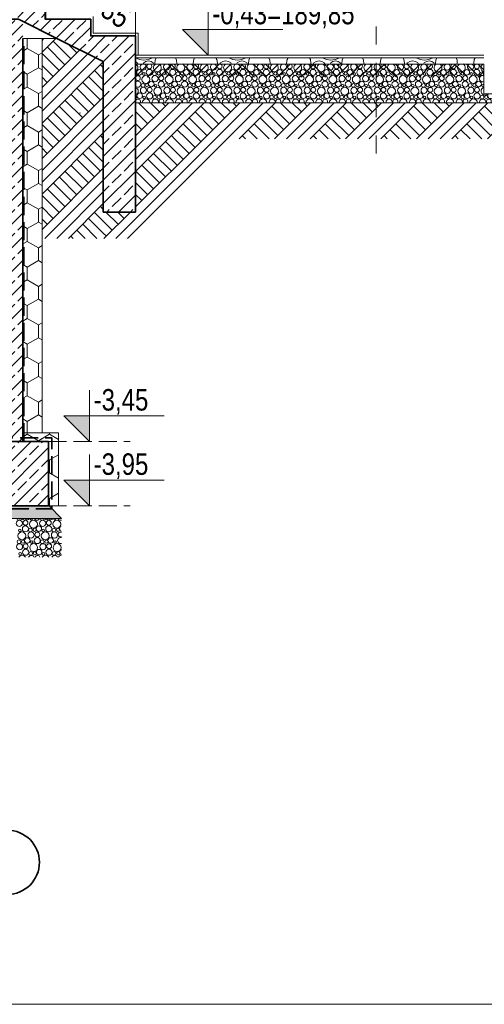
# Model space of a CAD drawing. Header units: millimetres. Extents: x -105953 to -79253, y 14617 to 35617.
# Tile 17 of 48: x -91770 to -88157, y 14617 to 22274. Entities that reach past the tile are written whole.
import ezdxf

# ---------------------------------------------------------------- set-up
doc = ezdxf.new("R2010")
doc.units = ezdxf.units.MM
doc.header["$MEASUREMENT"] = 0
doc.linetypes.add('Krawędzie ukryte', pattern=[195.611112, 141.111112, -54.5])
doc.linetypes.add('Przerywana', pattern=[282.222223, 141.111112, -141.111112])
for name, color, linetype, lineweight in [('Nowe_0_Nr_pióra__21', 7, 'Continuous', 20), ('Nowe_Konstrukcja - Stropy_Nr_pióra__21', 7, 'Continuous', 20), ('Nowe_Konstrukcja - Stropy_Nr_pióra__3', 7, 'Continuous', 13), ('Nowe_Konstrukcja - Stropy_Nr_pióra__4', 8, 'Continuous', 13), ('Nowe_Konstrukcja - Stropy_Nr_pióra__41', 7, 'Continuous', 13), ('Nowe_Konstrukcja - Stropy_Nr_pióra__7', 7, 'Continuous', 35), ('Nowe_Konstrukcja - Ściany zew_Nr_pióra__2', 8, 'Continuous', 15), ('Nowe_Konstrukcja - Ściany zew_Nr_pióra__21', 7, 'Continuous', 20), ('Nowe_Konstrukcja - Ściany zew_Nr_pióra__3', 7, 'Continuous', 13), ('Nowe_Konstrukcja - Ściany zew_Nr_pióra__41', 7, 'Continuous', 13), ('Nowe_Konstrukcja - Ściany zew_Nr_pióra__7', 7, 'Continuous', 35), ('Nowe_Osie_Nr_pióra__7', 7, 'Continuous', 35), ('Nowe_Tabelka_Nr_pióra__3', 7, 'Continuous', 13), ('Nowe_zagospodarowanie_Nr_pióra__21', 7, 'Continuous', 20)]:
    doc.layers.add(name, color=color, linetype=linetype, lineweight=lineweight)
for name, color, linetype, lineweight, true_color in [('Nowe_Konstrukcja - Stropy_Nr_pióra__62', 7, 'Continuous', 18, 0xaaaaaa), ('Nowe_Konstrukcja - Ściany zew_Nr_pióra__23', 7, 'Continuous', 13, 0x858585), ('Nowe_Konstrukcja - Ściany zew_Nr_pióra__87', 7, 'Continuous', 13, 0x6a6a6a)]:
    doc.layers.add(name, color=color, linetype=linetype, lineweight=lineweight, true_color=true_color)
doc.styles.add('STYL_AUTOMATYCZNY_2', font='arial.ttf', dxfattribs={"width": 0.8})
pattern_1 = [(90, (0, 0), (-173.20508, 0), [100, -200]), (90, (-86.6, 150), (-173.20508, 0), [100, -200]), (150, (-4e-14, 100), (86.60254, 150), [100, -200]), (150, (-173.2, 100), (86.60254, 150), [100, -200]), (210, (0, 0), (-86.60254, 150), [100, -200]), (210, (-173.2, -7e-14), (-86.60254, 150), [100, -200])]
pattern_2 = [(45, (0, 0), (-137.8858, 137.8858), []), (45, (-45.96, 45.96), (-275.7716, 275.7716), []), (45, (-91.92, 91.92), (-275.7716, 275.7716), []), (135, (-137.886, 137.886), (45.96194, 45.96194), [195, -195])]
pattern_3 = [(45, (0, 0), (-91.92388, 91.92388), []), (45, (-45.96, 45.96), (-91.92388, 91.92388), [97.5, -32.5])]

# ---------------------------------------------------------------- blocks, each defined once
blk = doc.blocks.new('*X4')
at = {"layer": 'Nowe_Konstrukcja - Ściany zew_Nr_pióra__23', "color": 252, "linetype": 'Continuous', "lineweight": 13, "true_color": 0x858585}
for p, q in [((-90869.3, 21977.5), (-90839, 21963.6)), ((-90770, 21963.6), (-90738.7, 21977.9)), ((-90709, 21977.9), (-90716.8, 21960.2)), ((-90551.8, 21960.2), (-90559.6, 21977.9)), ((-90410.3, 21977.9), (-90417.3, 21964.2)), ((-90237.3, 21964.2), (-90244.4, 21977.9)), ((-90142.9, 21977.9), (-90111.6, 21963.6)), ((-90042.6, 21963.6), (-90011.3, 21977.9)), ((-89981.6, 21977.9), (-89989.4, 21960.2)), ((-89824.4, 21960.2), (-89832.2, 21977.9)), ((-89682.9, 21977.9), (-89689.9, 21964.2)), ((-89509.9, 21964.2), (-89516.9, 21977.9)), ((-89415.5, 21977.9), (-89384.1, 21963.6)), ((-89315.2, 21963.6), (-89283.9, 21977.9)), ((-89254.2, 21977.9), (-89262, 21960.2)), ((-89097, 21960.2), (-89104.8, 21977.9)), ((-88955.5, 21977.9), (-88962.5, 21964.2)), ((-88782.5, 21964.2), (-88789.5, 21977.9)), ((-88688, 21977.9), (-88656.7, 21963.6)), ((-88587.8, 21963.6), (-88556.4, 21977.9)), ((-88526.7, 21977.9), (-88534.5, 21960.2)), ((-88369.5, 21960.2), (-88377.3, 21977.9)), ((-88228.1, 21977.9), (-88235.1, 21964.2)), ((-90856.3, 21937.2), (-90869.3, 21945.9)), ((-90850.1, 21927.9), (-90856.3, 21937.2)), ((-90839, 21963.6), (-90804.5, 21958.7)), ((-90806.3, 21937.4), (-90811.7, 21927.9)), ((-90789.4, 21949.6), (-90806.3, 21937.4)), ((-90804.5, 21958.7), (-90770, 21963.6)), ((-90769, 21954), (-90789.4, 21949.6)), ((-90748.6, 21949.6), (-90769, 21954)), ((-90731.8, 21937.4), (-90748.6, 21949.6)), ((-90726.3, 21927.9), (-90731.8, 21937.4)), ((-90716.8, 21960.2), (-90719.1, 21932.2)), ((-90719.1, 21932.2), (-90718, 21927.9)), ((-90549.5, 21932.2), (-90551.8, 21960.2)), ((-90550.6, 21927.9), (-90549.5, 21932.2)), ((-90499.5, 21929.8), (-90507, 21927.9)), ((-90492.1, 21927.9), (-90499.5, 21929.8)), ((-90417.3, 21964.2), (-90421.9, 21934.9)), ((-90421.9, 21934.9), (-90420.8, 21927.9)), ((-90232.7, 21934.9), (-90237.3, 21964.2)), ((-90233.8, 21927.9), (-90232.7, 21934.9)), ((-90209.7, 21937.2), (-90215.9, 21927.9)), ((-90191.1, 21949.5), (-90209.7, 21937.2)), ((-90169.3, 21953.9), (-90191.1, 21949.5)), ((-90147.4, 21949.5), (-90169.3, 21953.9)), ((-90128.8, 21937.2), (-90147.4, 21949.5)), ((-90122.7, 21927.9), (-90128.8, 21937.2)), ((-90111.6, 21963.6), (-90077.1, 21958.7)), ((-90078.9, 21937.4), (-90084.3, 21927.9)), ((-90062, 21949.6), (-90078.9, 21937.4)), ((-90077.1, 21958.7), (-90042.6, 21963.6)), ((-90041.6, 21954), (-90062, 21949.6)), ((-90021.2, 21949.6), (-90041.6, 21954)), ((-90004.3, 21937.4), (-90021.2, 21949.6)), ((-89998.9, 21927.9), (-90004.3, 21937.4)), ((-89989.4, 21960.2), (-89991.7, 21932.2)), ((-89991.7, 21932.2), (-89990.6, 21927.9)), ((-89822.1, 21932.2), (-89824.4, 21960.2)), ((-89823.1, 21927.9), (-89822.1, 21932.2)), ((-89772.1, 21929.8), (-89779.6, 21927.9)), ((-89764.7, 21927.9), (-89772.1, 21929.8)), ((-89689.9, 21964.2), (-89694.5, 21934.9)), ((-89694.5, 21934.9), (-89693.4, 21927.9)), ((-89505.3, 21934.9), (-89509.9, 21964.2)), ((-89506.4, 21927.9), (-89505.3, 21934.9)), ((-89482.3, 21937.2), (-89488.4, 21927.9)), ((-89463.7, 21949.5), (-89482.3, 21937.2)), ((-89441.9, 21953.9), (-89463.7, 21949.5)), ((-89420, 21949.5), (-89441.9, 21953.9)), ((-89401.4, 21937.2), (-89420, 21949.5)), ((-89395.3, 21927.9), (-89401.4, 21937.2)), ((-89384.1, 21963.6), (-89349.7, 21958.7)), ((-89351.5, 21937.4), (-89356.9, 21927.9)), ((-89334.6, 21949.6), (-89351.5, 21937.4)), ((-89349.7, 21958.7), (-89315.2, 21963.6)), ((-89314.2, 21954), (-89334.6, 21949.6)), ((-89293.8, 21949.6), (-89314.2, 21954)), ((-89276.9, 21937.4), (-89293.8, 21949.6)), ((-89271.5, 21927.9), (-89276.9, 21937.4)), ((-89262, 21960.2), (-89264.3, 21932.2)), ((-89264.3, 21932.2), (-89263.2, 21927.9)), ((-89094.6, 21932.2), (-89097, 21960.2)), ((-89095.7, 21927.9), (-89094.6, 21932.2)), ((-89044.7, 21929.8), (-89052.2, 21927.9)), ((-89037.2, 21927.9), (-89044.7, 21929.8)), ((-88962.5, 21964.2), (-88967.1, 21934.9)), ((-88967.1, 21934.9), (-88966, 21927.9)), ((-88777.9, 21934.9), (-88782.5, 21964.2)), ((-88779, 21927.9), (-88777.9, 21934.9)), ((-88754.9, 21937.2), (-88761, 21927.9)), ((-88736.3, 21949.5), (-88754.9, 21937.2)), ((-88714.4, 21953.9), (-88736.3, 21949.5)), ((-88692.6, 21949.5), (-88714.4, 21953.9)), ((-88674, 21937.2), (-88692.6, 21949.5)), ((-88667.9, 21927.9), (-88674, 21937.2)), ((-88656.7, 21963.6), (-88622.2, 21958.7)), ((-88624.1, 21937.4), (-88629.5, 21927.9)), ((-88607.2, 21949.6), (-88624.1, 21937.4)), ((-88622.2, 21958.7), (-88587.8, 21963.6)), ((-88586.8, 21954), (-88607.2, 21949.6)), ((-88566.4, 21949.6), (-88586.8, 21954)), ((-88549.5, 21937.4), (-88566.4, 21949.6)), ((-88544.1, 21927.9), (-88549.5, 21937.4)), ((-88534.5, 21960.2), (-88536.8, 21932.2)), ((-88536.8, 21932.2), (-88535.8, 21927.9)), ((-88367.2, 21932.2), (-88369.5, 21960.2)), ((-88368.3, 21927.9), (-88367.2, 21932.2)), ((-88317.3, 21929.8), (-88324.8, 21927.9)), ((-88309.8, 21927.9), (-88317.3, 21929.8)), ((-88235.1, 21964.2), (-88239.7, 21934.9)), ((-88239.7, 21934.9), (-88238.6, 21927.9))]:
    blk.add_line(p, q, dxfattribs=at)
blk = doc.blocks.new('Wypełnienie_2_1', base_point=(0, 0))
at = {"layer": 'Nowe_Konstrukcja - Ściany zew_Nr_pióra__23', "color": 252, "linetype": 'Continuous', "lineweight": 13, "true_color": 0x858585}
blk.add_blockref('*X4', (0, 0), dxfattribs=at)
blk = doc.blocks.new('*X8')
at = {"layer": 'Nowe_Konstrukcja - Stropy_Nr_pióra__62', "color": 253, "linetype": 'Continuous', "lineweight": 18, "true_color": 0xaaaaaa}
for centre, radius in [((-91773.6, 18357.2), 23.9), ((-91725.5, 18361.6), 19.2), ((-91663.5, 18351), 30.6), ((-91591.7, 18357.2), 23.9), ((-91543.7, 18361.6), 19.2), ((-91481.6, 18351), 30.6), ((-91769.1, 18302.8), 10.3), ((-91726, 18314.5), 23.7), ((-91686.5, 18304.9), 14.3), ((-91654.6, 18306.7), 12.5), ((-91620.9, 18315.6), 21.3), ((-91587.2, 18302.8), 10.3), ((-91544.2, 18314.5), 23.7), ((-91504.7, 18304.9), 14.3), ((-91472.8, 18306.7), 12.5), ((-91776.5, 18213.9), 14.3), ((-91753.5, 18260), 30.6), ((-91744.6, 18215.7), 12.5), ((-91710.9, 18224.6), 21.3), ((-91681.7, 18266.2), 23.9), ((-91634.2, 18223.5), 23.7), ((-91633.7, 18270.7), 19.2), ((-91594.7, 18213.9), 14.3), ((-91571.6, 18260), 30.6), ((-91562.8, 18215.7), 12.5), ((-91529.1, 18224.6), 21.3), ((-91499.8, 18266.2), 23.9), ((-91771.7, 18175.2), 23.9), ((-91724.2, 18132.5), 23.7), ((-91723.7, 18179.7), 19.2), ((-91661.6, 18169), 30.6), ((-91677.2, 18211.8), 10.3), ((-91619.1, 18133.6), 21.3), ((-91589.8, 18175.2), 23.9), ((-91542.3, 18132.5), 23.7), ((-91541.8, 18179.7), 19.2), ((-91479.8, 18169), 30.6), ((-91495.4, 18211.8), 10.3), ((-91767.2, 18120.8), 10.3), ((-91684.7, 18122.9), 14.3), ((-91652.8, 18124.7), 12.5), ((-91585.4, 18120.8), 10.3), ((-91502.8, 18122.9), 14.3), ((-91470.9, 18124.7), 12.5)]:
    blk.add_circle(centre, radius, dxfattribs=at)
for centre, radius, start, end in [((-91778.4, 18395.9), 14.3, 187.90729, 352.09271), ((-91746.5, 18397.7), 12.5, 197.35408, 342.64592), ((-91712.8, 18406.5), 21.3, 216.32945, 323.67055), ((-91679.1, 18393.8), 10.3, 179.41121, 0.58879), ((-91636, 18405.5), 23.7, 209.14567, 330.85433), ((-91596.5, 18395.9), 14.3, 187.90729, 352.09271), ((-91564.6, 18397.7), 12.5, 197.35408, 342.64592), ((-91530.9, 18406.5), 21.3, 216.32945, 323.67055), ((-91497.2, 18393.8), 10.3, 179.41121, 0.58879), ((-91454.2, 18405.5), 23.7, 209.14567, 288.68518), ((-91439.1, 18315.6), 21.3, 110.74845, 249.25155), ((-91452.3, 18223.5), 23.7, 75.99552, 284.00448), ((-91451.8, 18270.7), 19.2, 74.22158, 285.77842), ((-91437.2, 18133.6), 21.3, 116.19313, 243.80687), ((-91751.6, 18078), 30.6, 31.36096, 148.63904), ((-91679.8, 18084.2), 23.9, 23.99416, 156.00584), ((-91631.8, 18088.7), 19.2, 16.0138, 163.9862), ((-91569.8, 18078), 30.6, 31.36096, 148.63904), ((-91498, 18084.2), 23.9, 23.99416, 156.00584), ((-91450, 18088.7), 19.2, 79.90662, 163.9862)]:
    blk.add_arc(centre, radius, start, end, dxfattribs=at)
blk = doc.blocks.new('Wypełnienie_4_1', base_point=(0, 0))
at = {"layer": 'Nowe_Konstrukcja - Stropy_Nr_pióra__62', "color": 253, "linetype": 'Continuous', "lineweight": 18, "true_color": 0xaaaaaa}
blk.add_blockref('*X8', (0, 0), dxfattribs=at)
blk = doc.blocks.new('*X14')
at = {"layer": 'Nowe_Konstrukcja - Stropy_Nr_pióra__4', "color": 8, "linetype": 'Continuous', "lineweight": 13}
for centre, radius in [((-90838.7, 21864.5), 21.3), ((-90789.4, 21808.9), 30.6), ((-90805.1, 21851.8), 10.3), ((-90762, 21863.4), 23.7), ((-90717.7, 21815.2), 23.9), ((-90722.5, 21853.8), 14.3), ((-90690.6, 21855.6), 12.5), ((-90669.6, 21819.6), 19.2), ((-90656.9, 21864.5), 21.3), ((-90607.6, 21808.9), 30.6), ((-90623.2, 21851.8), 10.3), ((-90580.1, 21863.4), 23.7), ((-90535.8, 21815.2), 23.9), ((-90540.6, 21853.8), 14.3), ((-90508.7, 21855.6), 12.5), ((-90487.8, 21819.6), 19.2), ((-90475, 21864.5), 21.3), ((-90425.7, 21808.9), 30.6), ((-90441.3, 21851.8), 10.3), ((-90398.3, 21863.4), 23.7), ((-90353.9, 21815.2), 23.9), ((-90358.8, 21853.8), 14.3), ((-90326.9, 21855.6), 12.5), ((-90305.9, 21819.6), 19.2), ((-90293.2, 21864.5), 21.3), ((-90243.9, 21808.9), 30.6), ((-90259.5, 21851.8), 10.3), ((-90216.4, 21863.4), 23.7), ((-90172.1, 21815.2), 23.9), ((-90176.9, 21853.8), 14.3), ((-90145, 21855.6), 12.5), ((-90124.1, 21819.6), 19.2), ((-90111.3, 21864.5), 21.3), ((-90062, 21808.9), 30.6), ((-90077.6, 21851.8), 10.3), ((-90034.6, 21863.4), 23.7), ((-89990.2, 21815.2), 23.9), ((-89995.1, 21853.8), 14.3), ((-89963.2, 21855.6), 12.5), ((-89942.2, 21819.6), 19.2), ((-89929.5, 21864.5), 21.3), ((-89880.2, 21808.9), 30.6), ((-89895.8, 21851.8), 10.3), ((-89852.7, 21863.4), 23.7), ((-89808.4, 21815.2), 23.9), ((-89813.2, 21853.8), 14.3), ((-89781.3, 21855.6), 12.5), ((-89760.4, 21819.6), 19.2), ((-89747.6, 21864.5), 21.3), ((-89698.3, 21808.9), 30.6), ((-89713.9, 21851.8), 10.3), ((-89670.9, 21863.4), 23.7), ((-89626.5, 21815.2), 23.9), ((-89631.4, 21853.8), 14.3), ((-89599.4, 21855.6), 12.5), ((-89578.5, 21819.6), 19.2), ((-89565.8, 21864.5), 21.3), ((-89516.5, 21808.9), 30.6), ((-89532.1, 21851.8), 10.3), ((-89489, 21863.4), 23.7), ((-89444.7, 21815.2), 23.9), ((-89449.5, 21853.8), 14.3), ((-89417.6, 21855.6), 12.5), ((-89396.7, 21819.6), 19.2), ((-89383.9, 21864.5), 21.3), ((-89334.6, 21808.9), 30.6), ((-89350.2, 21851.8), 10.3), ((-89307.2, 21863.4), 23.7), ((-89262.8, 21815.2), 23.9), ((-89267.7, 21853.8), 14.3), ((-89235.7, 21855.6), 12.5), ((-89214.8, 21819.6), 19.2), ((-89202.1, 21864.5), 21.3), ((-89152.8, 21808.9), 30.6), ((-89168.4, 21851.8), 10.3), ((-89125.3, 21863.4), 23.7), ((-89081, 21815.2), 23.9), ((-89085.8, 21853.8), 14.3), ((-89053.9, 21855.6), 12.5), ((-89033, 21819.6), 19.2), ((-89020.2, 21864.5), 21.3), ((-88970.9, 21808.9), 30.6), ((-88986.5, 21851.8), 10.3), ((-88943.5, 21863.4), 23.7), ((-88899.1, 21815.2), 23.9), ((-88903.9, 21853.8), 14.3), ((-88872, 21855.6), 12.5), ((-88851.1, 21819.6), 19.2), ((-88838.3, 21864.5), 21.3), ((-88789, 21808.9), 30.6), ((-88804.7, 21851.8), 10.3), ((-88761.6, 21863.4), 23.7), ((-88717.3, 21815.2), 23.9), ((-88722.1, 21853.8), 14.3), ((-88690.2, 21855.6), 12.5), ((-88669.2, 21819.6), 19.2), ((-88656.5, 21864.5), 21.3), ((-88607.2, 21808.9), 30.6), ((-88622.8, 21851.8), 10.3), ((-88579.8, 21863.4), 23.7), ((-88535.4, 21815.2), 23.9), ((-88540.2, 21853.8), 14.3), ((-88508.3, 21855.6), 12.5), ((-88487.4, 21819.6), 19.2), ((-88474.6, 21864.5), 21.3), ((-88425.3, 21808.9), 30.6), ((-88441, 21851.8), 10.3), ((-88397.9, 21863.4), 23.7), ((-88353.6, 21815.2), 23.9), ((-88358.4, 21853.8), 14.3), ((-88326.5, 21855.6), 12.5), ((-88305.5, 21819.6), 19.2), ((-88292.8, 21864.5), 21.3), ((-88243.5, 21808.9), 30.6), ((-88259.1, 21851.8), 10.3), ((-88216, 21863.4), 23.7), ((-88176.5, 21853.8), 14.3), ((-87808, 21815.2), 23.9), ((-87812.8, 21853.8), 14.3), ((-87780.9, 21855.6), 12.5), ((-87760, 21819.6), 19.2), ((-87747.2, 21864.5), 21.3), ((-87697.9, 21808.9), 30.6), ((-87713.5, 21851.8), 10.3), ((-87670.5, 21863.4), 23.7), ((-87626.1, 21815.2), 23.9), ((-87631, 21853.8), 14.3), ((-87599.1, 21855.6), 12.5), ((-87578.1, 21819.6), 19.2), ((-87565.4, 21864.5), 21.3), ((-87516.1, 21808.9), 30.6), ((-87531.7, 21851.8), 10.3), ((-87488.6, 21863.4), 23.7), ((-87444.3, 21815.2), 23.9), ((-87449.1, 21853.8), 14.3), ((-87417.2, 21855.6), 12.5), ((-87396.3, 21819.6), 19.2), ((-87383.5, 21864.5), 21.3), ((-87349.8, 21851.8), 10.3), ((-90807.7, 21724.2), 23.9), ((-90812.5, 21762.8), 14.3), ((-90780.6, 21764.6), 12.5), ((-90759.6, 21728.6), 19.2), ((-90746.9, 21773.5), 21.3), ((-90697.6, 21717.9), 30.6), ((-90713.2, 21760.8), 10.3), ((-90670.1, 21772.4), 23.7), ((-90625.8, 21724.2), 23.9), ((-90630.6, 21762.8), 14.3), ((-90598.7, 21764.6), 12.5), ((-90577.8, 21728.6), 19.2), ((-90565, 21773.5), 21.3), ((-90515.7, 21717.9), 30.6), ((-90531.3, 21760.8), 10.3), ((-90488.3, 21772.4), 23.7), ((-90443.9, 21724.2), 23.9), ((-90448.8, 21762.8), 14.3), ((-90416.9, 21764.6), 12.5), ((-90395.9, 21728.6), 19.2), ((-90383.2, 21773.5), 21.3), ((-90333.9, 21717.9), 30.6), ((-90349.5, 21760.8), 10.3), ((-90306.4, 21772.4), 23.7), ((-90262.1, 21724.2), 23.9), ((-90266.9, 21762.8), 14.3), ((-90235, 21764.6), 12.5), ((-90214.1, 21728.6), 19.2), ((-90201.3, 21773.5), 21.3), ((-90152, 21717.9), 30.6), ((-90167.6, 21760.8), 10.3), ((-90124.6, 21772.4), 23.7), ((-90080.2, 21724.2), 23.9), ((-90085.1, 21762.8), 14.3), ((-90053.2, 21764.6), 12.5), ((-90032.2, 21728.6), 19.2), ((-90019.5, 21773.5), 21.3), ((-89970.2, 21717.9), 30.6), ((-89985.8, 21760.8), 10.3), ((-89942.7, 21772.4), 23.7), ((-89898.4, 21724.2), 23.9), ((-89903.2, 21762.8), 14.3), ((-89871.3, 21764.6), 12.5), ((-89850.4, 21728.6), 19.2), ((-89837.6, 21773.5), 21.3), ((-89788.3, 21717.9), 30.6), ((-89803.9, 21760.8), 10.3), ((-89760.9, 21772.4), 23.7), ((-89716.5, 21724.2), 23.9), ((-89721.4, 21762.8), 14.3), ((-89689.4, 21764.6), 12.5), ((-89668.5, 21728.6), 19.2), ((-89655.8, 21773.5), 21.3), ((-89606.5, 21717.9), 30.6), ((-89622.1, 21760.8), 10.3), ((-89579, 21772.4), 23.7), ((-89534.7, 21724.2), 23.9), ((-89539.5, 21762.8), 14.3), ((-89507.6, 21764.6), 12.5), ((-89486.7, 21728.6), 19.2), ((-89473.9, 21773.5), 21.3), ((-89424.6, 21717.9), 30.6), ((-89440.2, 21760.8), 10.3), ((-89397.2, 21772.4), 23.7), ((-89352.8, 21724.2), 23.9), ((-89357.7, 21762.8), 14.3), ((-89325.7, 21764.6), 12.5), ((-89304.8, 21728.6), 19.2), ((-89292.1, 21773.5), 21.3), ((-89242.8, 21717.9), 30.6), ((-89258.4, 21760.8), 10.3), ((-89215.3, 21772.4), 23.7), ((-89171, 21724.2), 23.9), ((-89175.8, 21762.8), 14.3), ((-89143.9, 21764.6), 12.5), ((-89123, 21728.6), 19.2), ((-89110.2, 21773.5), 21.3), ((-89060.9, 21717.9), 30.6), ((-89076.5, 21760.8), 10.3), ((-89033.5, 21772.4), 23.7), ((-88989.1, 21724.2), 23.9), ((-88993.9, 21762.8), 14.3), ((-88962, 21764.6), 12.5), ((-88941.1, 21728.6), 19.2), ((-88928.3, 21773.5), 21.3), ((-88879, 21717.9), 30.6), ((-88894.7, 21760.8), 10.3), ((-88851.6, 21772.4), 23.7), ((-88807.3, 21724.2), 23.9), ((-88812.1, 21762.8), 14.3), ((-88780.2, 21764.6), 12.5), ((-88759.2, 21728.6), 19.2), ((-88746.5, 21773.5), 21.3), ((-88697.2, 21717.9), 30.6), ((-88712.8, 21760.8), 10.3), ((-88669.8, 21772.4), 23.7), ((-88625.4, 21724.2), 23.9), ((-88630.2, 21762.8), 14.3), ((-88598.3, 21764.6), 12.5), ((-88577.4, 21728.6), 19.2), ((-88564.6, 21773.5), 21.3), ((-88515.3, 21717.9), 30.6), ((-88531, 21760.8), 10.3), ((-88487.9, 21772.4), 23.7), ((-88443.6, 21724.2), 23.9), ((-88448.4, 21762.8), 14.3), ((-88416.5, 21764.6), 12.5), ((-88395.5, 21728.6), 19.2), ((-88382.8, 21773.5), 21.3), ((-88333.5, 21717.9), 30.6), ((-88349.1, 21760.8), 10.3), ((-88306, 21772.4), 23.7), ((-88261.7, 21724.2), 23.9), ((-88266.5, 21762.8), 14.3), ((-88234.6, 21764.6), 12.5), ((-88213.7, 21728.6), 19.2), ((-88200.9, 21773.5), 21.3), ((-87837.2, 21773.5), 21.3), ((-87787.9, 21717.9), 30.6), ((-87803.5, 21760.8), 10.3), ((-87760.5, 21772.4), 23.7), ((-87716.1, 21724.2), 23.9), ((-87721, 21762.8), 14.3), ((-87689.1, 21764.6), 12.5), ((-87668.1, 21728.6), 19.2), ((-87655.4, 21773.5), 21.3), ((-87606.1, 21717.9), 30.6), ((-87621.7, 21760.8), 10.3), ((-87578.6, 21772.4), 23.7), ((-87534.3, 21724.2), 23.9), ((-87539.1, 21762.8), 14.3), ((-87507.2, 21764.6), 12.5), ((-87486.3, 21728.6), 19.2), ((-87473.5, 21773.5), 21.3), ((-87424.2, 21717.9), 30.6), ((-87439.8, 21760.8), 10.3), ((-87396.8, 21772.4), 23.7), ((-87352.4, 21724.2), 23.9), ((-87357.3, 21762.8), 14.3), ((-87325.3, 21764.6), 12.5), ((-90836.9, 21682.5), 21.3), ((-90803.2, 21669.8), 10.3), ((-90760.1, 21681.4), 23.7), ((-90720.6, 21671.8), 14.3), ((-90688.7, 21673.6), 12.5), ((-90655, 21682.5), 21.3), ((-90621.3, 21669.8), 10.3), ((-90578.3, 21681.4), 23.7), ((-90538.8, 21671.8), 14.3), ((-90506.9, 21673.6), 12.5), ((-90473.2, 21682.5), 21.3), ((-90439.5, 21669.8), 10.3), ((-90396.4, 21681.4), 23.7), ((-90356.9, 21671.8), 14.3), ((-90325, 21673.6), 12.5), ((-90291.3, 21682.5), 21.3), ((-90257.6, 21669.8), 10.3), ((-90214.6, 21681.4), 23.7), ((-90175.1, 21671.8), 14.3), ((-90143.2, 21673.6), 12.5), ((-90109.5, 21682.5), 21.3), ((-90075.8, 21669.8), 10.3), ((-90032.7, 21681.4), 23.7), ((-89993.2, 21671.8), 14.3), ((-89961.3, 21673.6), 12.5), ((-89927.6, 21682.5), 21.3), ((-89893.9, 21669.8), 10.3), ((-89850.9, 21681.4), 23.7), ((-89811.4, 21671.8), 14.3), ((-89779.4, 21673.6), 12.5), ((-89745.8, 21682.5), 21.3), ((-89712.1, 21669.8), 10.3), ((-89669, 21681.4), 23.7), ((-89629.5, 21671.8), 14.3), ((-89597.6, 21673.6), 12.5), ((-89563.9, 21682.5), 21.3), ((-89530.2, 21669.8), 10.3), ((-89487.2, 21681.4), 23.7), ((-89447.7, 21671.8), 14.3), ((-89415.7, 21673.6), 12.5), ((-89382.1, 21682.5), 21.3), ((-89348.4, 21669.8), 10.3), ((-89305.3, 21681.4), 23.7), ((-89265.8, 21671.8), 14.3), ((-89233.9, 21673.6), 12.5), ((-89200.2, 21682.5), 21.3), ((-89166.5, 21669.8), 10.3), ((-89123.5, 21681.4), 23.7), ((-89083.9, 21671.8), 14.3), ((-89052, 21673.6), 12.5), ((-89018.3, 21682.5), 21.3), ((-88984.7, 21669.8), 10.3), ((-88941.6, 21681.4), 23.7), ((-88902.1, 21671.8), 14.3), ((-88870.2, 21673.6), 12.5), ((-88836.5, 21682.5), 21.3), ((-88802.8, 21669.8), 10.3), ((-88759.8, 21681.4), 23.7), ((-88720.2, 21671.8), 14.3), ((-88688.3, 21673.6), 12.5), ((-88654.6, 21682.5), 21.3), ((-88621, 21669.8), 10.3), ((-88577.9, 21681.4), 23.7), ((-88538.4, 21671.8), 14.3), ((-88506.5, 21673.6), 12.5), ((-88472.8, 21682.5), 21.3), ((-88439.1, 21669.8), 10.3), ((-88396, 21681.4), 23.7), ((-88356.5, 21671.8), 14.3), ((-88324.6, 21673.6), 12.5), ((-88290.9, 21682.5), 21.3), ((-88257.2, 21669.8), 10.3), ((-88214.2, 21681.4), 23.7), ((-88174.7, 21671.8), 14.3), ((-88142.8, 21673.6), 12.5), ((-88075.4, 21669.8), 10.3), ((-87992.8, 21671.8), 14.3), ((-87960.9, 21673.6), 12.5), ((-87893.5, 21669.8), 10.3), ((-87811, 21671.8), 14.3), ((-87779.1, 21673.6), 12.5), ((-87745.4, 21682.5), 21.3), ((-87711.7, 21669.8), 10.3), ((-87668.6, 21681.4), 23.7), ((-87629.1, 21671.8), 14.3), ((-87597.2, 21673.6), 12.5), ((-87563.5, 21682.5), 21.3), ((-87529.8, 21669.8), 10.3), ((-87486.8, 21681.4), 23.7), ((-87447.3, 21671.8), 14.3), ((-87415.3, 21673.6), 12.5), ((-87381.7, 21682.5), 21.3), ((-87348, 21669.8), 10.3)]:
    blk.add_circle(centre, radius, dxfattribs=at)
for centre, radius, start, end in [((-90881.3, 21899.9), 30.6, 292.98649, 66.2203), ((-90809.5, 21906.2), 23.9, 114.06824, 65.93176), ((-90761.5, 21910.6), 19.2, 115.07632, 64.92368), ((-90699.4, 21899.9), 30.6, 113.7797, 66.2203), ((-90627.7, 21906.2), 23.9, 114.06824, 65.93176), ((-90579.6, 21910.6), 19.2, 115.07632, 64.92368), ((-90517.6, 21899.9), 30.6, 113.7797, 66.2203), ((-90445.8, 21906.2), 23.9, 114.06824, 65.93176), ((-90397.8, 21910.6), 19.2, 115.07632, 64.92368), ((-90335.7, 21899.9), 30.6, 113.7797, 66.2203), ((-90263.9, 21906.2), 23.9, 114.06824, 65.93176), ((-90215.9, 21910.6), 19.2, 115.07632, 64.92368), ((-90153.9, 21899.9), 30.6, 113.7797, 66.2203), ((-90082.1, 21906.2), 23.9, 114.06824, 65.93176), ((-90034.1, 21910.6), 19.2, 115.07632, 64.92368), ((-89972, 21899.9), 30.6, 113.7797, 66.2203), ((-89900.2, 21906.2), 23.9, 114.06824, 65.93176), ((-89852.2, 21910.6), 19.2, 115.07632, 64.92368), ((-89790.2, 21899.9), 30.6, 113.7797, 66.2203), ((-89718.4, 21906.2), 23.9, 114.06824, 65.93176), ((-89670.4, 21910.6), 19.2, 115.07632, 64.92368), ((-89608.3, 21899.9), 30.6, 113.7797, 66.2203), ((-89536.5, 21906.2), 23.9, 114.06824, 65.93176), ((-89488.5, 21910.6), 19.2, 115.07632, 64.92368), ((-89426.5, 21899.9), 30.6, 113.7797, 66.2203), ((-89354.7, 21906.2), 23.9, 114.06824, 65.93176), ((-89306.7, 21910.6), 19.2, 115.07632, 64.92368), ((-89244.6, 21899.9), 30.6, 113.7797, 66.2203), ((-89172.8, 21906.2), 23.9, 114.06824, 65.93176), ((-89124.8, 21910.6), 19.2, 115.07632, 64.92368), ((-89062.8, 21899.9), 30.6, 113.7797, 66.2203), ((-88991, 21906.2), 23.9, 114.06824, 65.93176), ((-88943, 21910.6), 19.2, 115.07632, 64.92368), ((-88880.9, 21899.9), 30.6, 113.7797, 66.2203), ((-88809.1, 21906.2), 23.9, 114.06824, 65.93176), ((-88761.1, 21910.6), 19.2, 115.07632, 64.92368), ((-88699, 21899.9), 30.6, 113.7797, 66.2203), ((-88627.3, 21906.2), 23.9, 114.06824, 65.93176), ((-88579.2, 21910.6), 19.2, 115.07632, 64.92368), ((-88517.2, 21899.9), 30.6, 113.7797, 66.2203), ((-88445.4, 21906.2), 23.9, 114.06824, 65.93176), ((-88397.4, 21910.6), 19.2, 115.07632, 64.92368), ((-88335.3, 21899.9), 30.6, 113.7797, 66.2203), ((-88263.6, 21906.2), 23.9, 114.06824, 65.93176), ((-88215.5, 21910.6), 19.2, 115.07632, 64.92368), ((-88153.5, 21899.9), 30.6, 113.7797, 256.06667), ((-87851.8, 21910.6), 19.2, 241.93324, 64.92368), ((-87851.8, 21910.6), 19.2, 115.07632, 118.06676), ((-87789.8, 21899.9), 30.6, 113.7797, 66.2203), ((-87718, 21906.2), 23.9, 114.06824, 65.93176), ((-87670, 21910.6), 19.2, 115.07632, 64.92368), ((-87607.9, 21899.9), 30.6, 113.7797, 66.2203), ((-87536.1, 21906.2), 23.9, 114.06824, 65.93176), ((-87488.1, 21910.6), 19.2, 115.07632, 64.92368), ((-87426.1, 21899.9), 30.6, 113.7797, 66.2203), ((-87354.3, 21906.2), 23.9, 114.06824, 65.93176), ((-87306.3, 21910.6), 19.2, 115.07632, 275.77689), ((-90872.4, 21855.6), 12.5, 284.25628, 75.74372), ((-90851.5, 21819.6), 19.2, 201.46748, 158.53252), ((-88171.7, 21815.2), 23.9, 62.94939, 297.05061), ((-87852.3, 21863.4), 23.7, 248.90521, 111.09479), ((-87879.8, 21808.9), 30.6, 308.18885, 51.81115), ((-87334.2, 21808.9), 30.6, 12.54213, 347.45787), ((-87306.8, 21863.4), 23.7, 84.07954, 275.92046), ((-90852, 21772.4), 23.7, 222.86529, 137.13471), ((-90879.4, 21717.9), 30.6, 289.26541, 70.73459), ((-88151.6, 21717.9), 30.6, 107.53943, 319.20757), ((-88167.2, 21760.8), 10.3, 51.80818, 308.19182), ((-87870.9, 21764.6), 12.5, 323.34523, 36.65477), ((-87850, 21728.6), 19.2, 235.44724, 124.55276), ((-87304.4, 21728.6), 19.2, 89.77138, 270.22862), ((-87291.7, 21773.5), 21.3, 126.56772, 233.43228), ((-90870.6, 21673.6), 12.5, 275.64651, 84.35349), ((-88109.1, 21682.5), 21.3, 133.37885, 46.62115), ((-88032.3, 21681.4), 23.7, 135.60853, 44.39147), ((-87969.8, 21717.9), 30.6, 220.79243, 319.20757), ((-87927.2, 21682.5), 21.3, 133.37885, 46.62115), ((-87850.5, 21681.4), 23.7, 135.60853, 115.99433), ((-87304.9, 21681.4), 23.7, 88.58021, 271.41979), ((-90849.6, 21637.6), 19.2, 329.83874, 210.16126), ((-90787.6, 21626.9), 30.6, 1.8767, 178.1233), ((-90715.8, 21633.2), 23.9, 347.34326, 192.65674), ((-90667.8, 21637.6), 19.2, 329.83874, 210.16126), ((-90605.7, 21626.9), 30.6, 1.8767, 178.1233), ((-90533.9, 21633.2), 23.9, 347.34326, 192.65674), ((-90485.9, 21637.6), 19.2, 329.83874, 210.16126), ((-90423.9, 21626.9), 30.6, 1.8767, 178.1233), ((-90352.1, 21633.2), 23.9, 347.34326, 192.65674), ((-90304.1, 21637.6), 19.2, 329.83874, 210.16126), ((-90242, 21626.9), 30.6, 1.8767, 178.1233), ((-90170.2, 21633.2), 23.9, 347.34326, 192.65674), ((-90122.2, 21637.6), 19.2, 329.83874, 210.16126), ((-90060.2, 21626.9), 30.6, 1.8767, 178.1233), ((-89988.4, 21633.2), 23.9, 347.34326, 192.65674), ((-89940.4, 21637.6), 19.2, 329.83874, 210.16126), ((-89878.3, 21626.9), 30.6, 1.8767, 178.1233), ((-89806.5, 21633.2), 23.9, 347.34326, 192.65674), ((-89758.5, 21637.6), 19.2, 329.83874, 210.16126), ((-89696.5, 21626.9), 30.6, 1.8767, 178.1233), ((-89624.7, 21633.2), 23.9, 347.34326, 192.65674), ((-89576.7, 21637.6), 19.2, 329.83874, 210.16126), ((-89514.6, 21626.9), 30.6, 1.8767, 178.1233), ((-89442.8, 21633.2), 23.9, 347.34326, 192.65674), ((-89394.8, 21637.6), 19.2, 329.83874, 210.16126), ((-89332.8, 21626.9), 30.6, 1.8767, 178.1233), ((-89261, 21633.2), 23.9, 347.34326, 192.65674), ((-89213, 21637.6), 19.2, 329.83874, 210.16126), ((-89150.9, 21626.9), 30.6, 1.8767, 178.1233), ((-89079.1, 21633.2), 23.9, 347.34326, 192.65674), ((-89031.1, 21637.6), 19.2, 329.83874, 210.16126), ((-88969, 21626.9), 30.6, 1.8767, 178.1233), ((-88897.3, 21633.2), 23.9, 347.34326, 192.65674), ((-88849.2, 21637.6), 19.2, 329.83874, 210.16126), ((-88787.2, 21626.9), 30.6, 1.8767, 178.1233), ((-88715.4, 21633.2), 23.9, 347.34326, 192.65674), ((-88667.4, 21637.6), 19.2, 329.83874, 210.16126), ((-88605.3, 21626.9), 30.6, 1.8767, 178.1233), ((-88533.6, 21633.2), 23.9, 347.34326, 192.65674), ((-88485.5, 21637.6), 19.2, 329.83874, 210.16126), ((-88423.5, 21626.9), 30.6, 1.8767, 178.1233), ((-88351.7, 21633.2), 23.9, 347.34326, 192.65674), ((-88303.7, 21637.6), 19.2, 329.83874, 210.16126), ((-88241.6, 21626.9), 30.6, 1.8767, 178.1233), ((-88169.8, 21633.2), 23.9, 347.34326, 192.65674), ((-88121.8, 21637.6), 19.2, 329.83874, 210.16126), ((-88059.8, 21626.9), 30.6, 1.8767, 178.1233), ((-87988, 21633.2), 23.9, 347.34326, 192.65674), ((-87940, 21637.6), 19.2, 329.83874, 210.16126), ((-87877.9, 21626.9), 30.6, 1.8767, 178.1233), ((-87806.1, 21633.2), 23.9, 347.34326, 192.65674), ((-87758.1, 21637.6), 19.2, 329.83874, 210.16126), ((-87696.1, 21626.9), 30.6, 1.8767, 178.1233), ((-87624.3, 21633.2), 23.9, 347.34326, 192.65674), ((-87576.3, 21637.6), 19.2, 329.83874, 210.16126), ((-87514.2, 21626.9), 30.6, 1.8767, 178.1233), ((-87442.4, 21633.2), 23.9, 347.34326, 192.65674), ((-87394.4, 21637.6), 19.2, 329.83874, 210.16126), ((-87332.4, 21626.9), 30.6, 23.71359, 178.1233)]:
    blk.add_arc(centre, radius, start, end, dxfattribs=at)
blk = doc.blocks.new('Wypełnienie_7_1', base_point=(0, 0))
at = {"layer": 'Nowe_Konstrukcja - Stropy_Nr_pióra__41', "color": 7, "linetype": 'Continuous', "lineweight": 13, "flags": 128}
blk.add_lwpolyline([(-90869.3, 21627.9), (-87304.3, 21627.9), (-87304.3, 21927.9), (-87860.9, 21927.9), (-87860.9, 21697.9), (-88160.9, 21697.9), (-88160.9, 21927.9), (-90869.3, 21927.9)], close=True, dxfattribs=at)
at = {"layer": 'Nowe_Konstrukcja - Stropy_Nr_pióra__4', "color": 8, "linetype": 'Continuous', "lineweight": 13}
blk.add_blockref('*X14', (0, 0), dxfattribs=at)

msp = doc.modelspace()

# ---------------------------------------------------------------- hatches: boundary and pattern name
at = {"layer": 'Nowe_Konstrukcja - Stropy_Nr_pióra__3', "linetype": 'Continuous', "lineweight": 13}
h = msp.add_hatch(dxfattribs=at)
h.set_pattern_fill('Beton_zbrojony_0001', style=0, pattern_type=2)
h.set_pattern_definition(pattern_3)
h.paths.add_polyline_path([(-103786.6, 18993.9), (-103786.6, 18493.9), (-100512.6, 18493.9), (-100216.5, 17797.9), (-97642, 17797.9), (-97322.6, 18493.9), (-95385.2, 18493.9), (-93366.6, 18493.9), (-92006.6, 18493.9), (-91866.6, 18493.9), (-91546.6, 18493.9), (-91546.6, 18993.9), (-91596.6, 18993.9), (-91746.6, 18993.9), (-91866.6, 18993.9), (-91986.6, 18993.9), (-91986.6, 19021.9), (-91989.5, 19021.9), (-91989.5, 18995.9), (-92006.6, 18995.9), (-92006.6, 18993.9), (-93366.6, 18993.9), (-95385.2, 18993.9), (-97746.5, 18993.9), (-97746.6, 18993.9), (-97986.6, 18993.9), (-97986.6, 18497.9), (-97986.6, 18493.9), (-97986.6, 18297.9), (-99846.6, 18297.9), (-99846.6, 18493.9), (-99846.6, 18993.9)])
h = msp.add_hatch(dxfattribs=at)
h.set_pattern_fill('Beton_wylewany_0001', style=0, pattern_type=2)
h.set_pattern_definition([(0, (0, 0), (0, 311.7692), [30, -150]), (0, (90, 155.9), (0, 311.7692), [30, -150]), (60, (0, 0), (-270, 155.8846), [30, -150]), (60, (180, 0), (-270, 155.8846), [30, -150]), (120, (30, 0), (270, 155.8846), [30, -150]), (120, (210, 0), (270, 155.8846), [30, -150]), (0, (0, 30), (0, 60.000002), [0, -60.000002, 0, -90.000004]), (45, (30, 30), (-42.42641, 42.42641), [0, -45, 0, -75.000003])])
h.paths.add_polyline_path([(-97322.6, 18493.9), (-97687.8, 17697.9), (-97586.1, 17697.9), (-97275, 18393.9), (-91446.6, 18393.9), (-91540.9, 18493.9)])
at = {"layer": 'Nowe_Konstrukcja - Ściany zew_Nr_pióra__21', "linetype": 'Continuous', "lineweight": 20}
for points in [[(-90304.2, 21997.9), (-90304.2, 22197.9), (-90504.2, 22197.9)], [(-91227.2, 18993.9), (-91227.2, 19193.9), (-91427.2, 19193.9)], [(-91227.2, 18493.9), (-91227.2, 18693.9), (-91427.2, 18693.9)]]:
    msp.add_hatch(color=7, dxfattribs=at).paths.add_polyline_path(points)
at = {"layer": 'Nowe_Konstrukcja - Ściany zew_Nr_pióra__23', "linetype": 'Continuous', "lineweight": 13, "true_color": 0x858585}
h = msp.add_hatch(dxfattribs=at)
h.set_pattern_fill('Beton_zbrojony_0001', color=252, style=0, pattern_type=2)
h.set_pattern_definition(pattern_3)
h.paths.add_polyline_path([(-92100, 22427.9), (-92100, 22277.9), (-91780, 22277.9), (-91470, 22122.9), (-91120, 21949.3), (-91120, 20777.9), (-90870, 20777.9), (-90870, 21825.3), (-90870, 22127.9), (-90870, 22148.1), (-91218, 22148.1), (-91218, 22277.9), (-91571.3, 22277.9), (-91571.3, 22427.9), (-91920, 22427.9)])
h = msp.add_hatch(dxfattribs=at)
h.set_pattern_fill('Beton_zbrojony_0001', color=252, style=0, pattern_type=2)
h.set_pattern_definition(pattern_3)
h.paths.add_polyline_path([(-91746.6, 22427.9), (-91986.6, 22427.9), (-91986.6, 18993.9), (-91746.6, 18993.9)])
h = msp.add_hatch(dxfattribs=at)
h.set_pattern_fill('Styropian_0001', color=252, style=0, pattern_type=2)
h.set_pattern_definition(pattern_1)
h.paths.add_polyline_path([(-91596.6, 22129.2), (-91746.6, 22129.2), (-91746.6, 18993.9), (-91596.6, 18993.9)])
h = msp.add_hatch(dxfattribs=at)
h.set_pattern_fill('Grunt_0001', color=252, style=0, pattern_type=2)
h.set_pattern_definition(pattern_2)
h.paths.add_polyline_path([(-91596.6, 21927.9), (-91596.6, 20572.3), (-91120, 20572.3), (-91120, 21949.3), (-91470, 22122.9), (-91480, 22127.9), (-91561.6, 22127.9), (-91596.6, 22127.9)])
h = msp.add_hatch(dxfattribs=at)
h.set_pattern_fill('Beton_zbrojony_0001', color=252, style=0, pattern_type=2)
h.set_pattern_definition(pattern_3)
h.paths.add_polyline_path([(-90870, 22127.9), (-90868, 22127.9), (-90868, 22128.1)])
h = msp.add_hatch(dxfattribs=at)
h.set_pattern_fill('Grunt_0001', color=252, style=0, pattern_type=2)
h.set_pattern_definition(pattern_2)
h.paths.add_polyline_path([(-90869.3, 21827.9), (-88160.9, 21827.9), (-88160.9, 21927.9), (-90869.3, 21927.9)])
h = msp.add_hatch(dxfattribs=at)
h.set_pattern_fill('Grunt_0001', color=252, style=0, pattern_type=2)
h.set_pattern_definition(pattern_2)
h.paths.add_polyline_path([(-90869.2, 21347.9), (-90869.3, 21627.9), (-87304.3, 21627.9), (-87304.3, 21347.9)])
h = msp.add_hatch(dxfattribs=at)
h.set_pattern_fill('Grunt_0001', color=252, style=0, pattern_type=2)
h.set_pattern_definition(pattern_2)
h.paths.add_polyline_path([(-90155.6, 21347.9), (-90869.2, 20572.3), (-90869.2, 21347.9)])
h = msp.add_hatch(dxfattribs=at)
h.set_pattern_fill('Grunt_0001', color=252, style=0, pattern_type=2)
h.set_pattern_definition(pattern_2)
h.paths.add_polyline_path([(-91120, 20777.9), (-90870, 20777.9), (-90870, 20572.3), (-91120, 20572.3)])
h = msp.add_hatch(dxfattribs=at)
h.set_pattern_fill('Styropian_0001', color=252, style=0, pattern_type=2)
h.set_pattern_definition(pattern_1)
h.paths.add_polyline_path([(-91742, 19060.7), (-91556.6, 19060.7), (-91468.5, 19060.7), (-91468.5, 18493.9), (-91546.6, 18493.9), (-91546.6, 18993.9), (-91687.4, 18993.9), (-91742, 18993.9)])

# ---------------------------------------------------------------- linework, layer by layer
at = {"layer": 'Nowe_0_Nr_pióra__21', "color": 7, "linetype": 'Continuous', "lineweight": 20, "flags": 128}
for points in [[(-90304.2, 22397.9), (-90304.2, 21997.9), (-90304.2, 22197.9), (-90504.2, 22197.9), (-90304.2, 21997.9), (-90304.2, 22197.9), (-89723.9, 22197.9)], [(-91227.2, 19393.9), (-91227.2, 18993.9), (-91227.2, 19193.9), (-91427.2, 19193.9), (-91227.2, 18993.9), (-91227.2, 19193.9), (-90646.9, 19193.9)], [(-91227.2, 18893.9), (-91227.2, 18493.9), (-91227.2, 18693.9), (-91427.2, 18693.9), (-91227.2, 18493.9), (-91227.2, 18693.9), (-90646.9, 18693.9)]]:
    msp.add_lwpolyline(points, dxfattribs=at)
at = {"layer": 'Nowe_Konstrukcja - Stropy_Nr_pióra__21', "color": 7, "linetype": 'Continuous', "lineweight": 20}
for p, q in [((-91746.6, 22127.9), (-91480, 22127.9)), ((-91746.6, 22127.9), (-91561.6, 22127.9)), ((-90869.3, 21997.9), (-88160.9, 21997.9))]:
    msp.add_line(p, q, dxfattribs=at)
msp.add_point((-91301.6, 21547.9), dxfattribs=at)
at = {"layer": 'Nowe_Konstrukcja - Stropy_Nr_pióra__3', "color": 7, "linetype": 'Continuous', "lineweight": 13}
for p, q in [((-91198, 22168.9), (-91198, 22297.9)), ((-91198, 22168.9), (-90849.3, 22168.9)), ((-91198, 22147.9), (-91198, 22148.1)), ((-90849.3, 21997.9), (-90849.3, 22168.9)), ((-90869.3, 21927.9), (-88160.9, 21927.9))]:
    msp.add_line(p, q, dxfattribs=at)
at = {"layer": 'Nowe_Konstrukcja - Stropy_Nr_pióra__3', "color": 7, "linetype": 'Przerywana', "lineweight": 13}
msp.add_line((-88998, 22221.2), (-88998, 21209), dxfattribs=at)
at = {"layer": 'Nowe_Konstrukcja - Stropy_Nr_pióra__3', "color": 7, "linetype": 'Continuous', "lineweight": 13, "flags": 128}
for points in [[(-93076.6, 22427.9), (-91566.6, 22427.9), (-91566.6, 22277.9), (-91216.6, 22277.9), (-91218, 22148.1)], [(-90869.3, 21977.9), (-89529.3, 21977.9), (-88160.9, 21977.9)], [(-88160.9, 21977.9), (-89529.3, 21977.9)]]:
    msp.add_lwpolyline(points, dxfattribs=at)
at = {"layer": 'Nowe_Konstrukcja - Stropy_Nr_pióra__41', "color": 7, "linetype": 'Continuous', "lineweight": 13, "flags": 128}
msp.add_lwpolyline([(-97322.6, 18493.9), (-97687.8, 17697.9), (-97586.1, 17697.9), (-97275, 18393.9), (-91446.6, 18393.9), (-91540.9, 18493.9)], close=True, dxfattribs=at)
at = {"layer": 'Nowe_Konstrukcja - Stropy_Nr_pióra__7', "color": 7, "linetype": 'Continuous', "lineweight": 35, "flags": 128}
msp.add_lwpolyline([(-91866.6, 18493.9), (-91546.6, 18493.9), (-91546.6, 18993.9), (-91596.6, 18993.9), (-91746.6, 18993.9), (-91866.6, 18993.9)], dxfattribs=at)
at = {"layer": 'Nowe_Konstrukcja - Ściany zew_Nr_pióra__2', "color": 8, "linetype": 'Krawędzie ukryte', "lineweight": 15}
for p, q in [((-91546.6, 18993.9), (-90911.3, 18993.9)), ((-91546.6, 18493.9), (-90911.3, 18493.9))]:
    msp.add_line(p, q, dxfattribs=at)
at = {"layer": 'Nowe_Konstrukcja - Ściany zew_Nr_pióra__21', "color": 7, "linetype": 'Krawędzie ukryte', "lineweight": 20, "flags": 128}
msp.add_lwpolyline([(-91736.4, 18993.9), (-91736.4, 22119.3)], dxfattribs=at)
at = {"layer": 'Nowe_Konstrukcja - Ściany zew_Nr_pióra__3', "color": 7, "linetype": 'Continuous', "lineweight": 13}
for q in [(-91596.6, 22129.2), (-91596.6, 21359.5)]:
    msp.add_line((-91596.6, 19060.7), q, dxfattribs=at)
at = {"layer": 'Nowe_Konstrukcja - Ściany zew_Nr_pióra__41', "color": 7, "linetype": 'Continuous', "lineweight": 13, "flags": 128}
msp.add_lwpolyline([(-91742, 19060.7), (-91556.6, 19060.7), (-91468.5, 19060.7), (-91468.5, 18493.9), (-91546.6, 18493.9), (-91546.6, 18993.9), (-91687.4, 18993.9), (-91742, 18993.9)], close=True, dxfattribs=at)
at = {"layer": 'Nowe_Konstrukcja - Ściany zew_Nr_pióra__7', "color": 7, "linetype": 'Continuous', "lineweight": 35}
msp.add_line((-91746.6, 18993.9), (-91746.6, 22127.3), dxfattribs=at)
at = {"layer": 'Nowe_Konstrukcja - Ściany zew_Nr_pióra__7', "color": 7, "linetype": 'Continuous', "lineweight": 35, "flags": 128}
for points in [[(-92100, 22427.9), (-92100, 22277.9), (-91780, 22277.9), (-91470, 22122.9), (-91120, 21949.3), (-91120, 20777.9), (-90870, 20777.9), (-90870, 21825.3), (-90870, 22127.9), (-90870, 22148.1), (-91218, 22148.1), (-91218, 22277.9), (-91571.3, 22277.9), (-91571.3, 22427.9), (-91920, 22427.9)], [(-90870, 22127.9), (-90868, 22127.9), (-90868, 22128.1)]]:
    msp.add_lwpolyline(points, close=True, dxfattribs=at)
at = {"layer": 'Nowe_Konstrukcja - Ściany zew_Nr_pióra__7', "color": 7, "linetype": 'Krawędzie ukryte', "lineweight": 35, "flags": 128}
msp.add_lwpolyline([(-100524.8, 18463.8), (-100230.5, 17770.5), (-97631.9, 17778.9), (-97309.2, 18470.9), (-91519.8, 18470.9), (-91519.8, 19022), (-96006.6, 19021.8)], dxfattribs=at)
at = {"layer": 'Nowe_Konstrukcja - Ściany zew_Nr_pióra__87', "color": 251, "linetype": 'Continuous', "lineweight": 13, "true_color": 0x6a6a6a}
for p, q in [((-90869.3, 22447.9), (-90869.3, 21997.9)), ((-90869.3, 21627.9), (-87304.3, 21627.9))]:
    msp.add_line(p, q, dxfattribs=at)
at = {"layer": 'Nowe_Osie_Nr_pióra__7', "color": 7, "linetype": 'Continuous', "lineweight": 35}
msp.add_arc((-91866.6, 15721.2), 250, 270, 90, dxfattribs=at)
at = {"layer": 'Nowe_zagospodarowanie_Nr_pióra__21', "color": 7, "linetype": 'Continuous', "lineweight": 20, "flags": 128}
msp.add_lwpolyline([(-105953.5, 35617.2), (-105953.5, 14617.2), (-79253.5, 14617.2), (-79253.5, 35617.2)], close=True, dxfattribs=at)

# ---------------------------------------------------------------- block references
at = {"layer": 'Nowe_Konstrukcja - Stropy_Nr_pióra__4', "color": 8, "linetype": 'Continuous', "lineweight": 13}
msp.add_blockref('Wypełnienie_7_1', (0, 0), dxfattribs=at)
at = {"layer": 'Nowe_Konstrukcja - Stropy_Nr_pióra__62', "color": 253, "linetype": 'Continuous', "lineweight": 18, "true_color": 0xaaaaaa}
msp.add_blockref('Wypełnienie_4_1', (0, 0), dxfattribs=at)
at = {"layer": 'Nowe_Konstrukcja - Ściany zew_Nr_pióra__23', "color": 252, "linetype": 'Continuous', "lineweight": 13, "true_color": 0x858585}
msp.add_blockref('Wypełnienie_2_1', (0, 0), dxfattribs=at)

# ---------------------------------------------------------------- texts
at = {"layer": 'Nowe_Tabelka_Nr_pióra__3', "color": 7, "linetype": 'Continuous', "lineweight": 13, "insert": (-91070, 22254), "char_height": 167.188, "attachment_point": 8, "rotation": 325.53918, "line_spacing_factor": 0.938583, "style": 'STYL_AUTOMATYCZNY_2'}
msp.add_mtext('\\A1;{\\pqc;\\fArial|b0|i0|c238|p0;\\W0.800000;3\\fArial|b0|i0|c238|p0;\\W0.800000; x 15\\P\\pqc;\\fArial|b0|i0|c238|p0;\\W0.800000;35}', dxfattribs=at)
at = {"layer": 'Nowe_Tabelka_Nr_pióra__3', "color": 7, "linetype": 'Continuous', "lineweight": 13, "char_height": 167.1876, "attachment_point": 7, "style": 'STYL_AUTOMATYCZNY_2'}
for s, insert in [('\\A1;{\\pql;\\fArial|b0|i0|c238|p0;\\W0.800000;   -0,\\fArial|b0|i0|c238|p0;\\W0.800000;43\\fArial|b0|i0|c238|p0;\\W0.800000;=189,85}', (-90428.3, 22207.1)), ('\\A1;{\\pql;\\fArial|b0|i0|c238|p0;\\W0.800000;   -3\\fArial|b0|i0|c238|p0;\\W0.800000;,\\fArial|b0|i0|c238|p0;\\W0.800000;45}', (-91351.3, 19203.1)), ('\\A1;{\\pql;\\fArial|b0|i0|c238|p0;\\W0.800000;   -3\\fArial|b0|i0|c238|p0;\\W0.800000;,\\fArial|b0|i0|c238|p0;\\W0.800000;95}', (-91351.3, 18703.1))]:
    msp.add_mtext(s, dxfattribs=dict(at, insert=insert))

doc.saveas('drawing.dxf')
